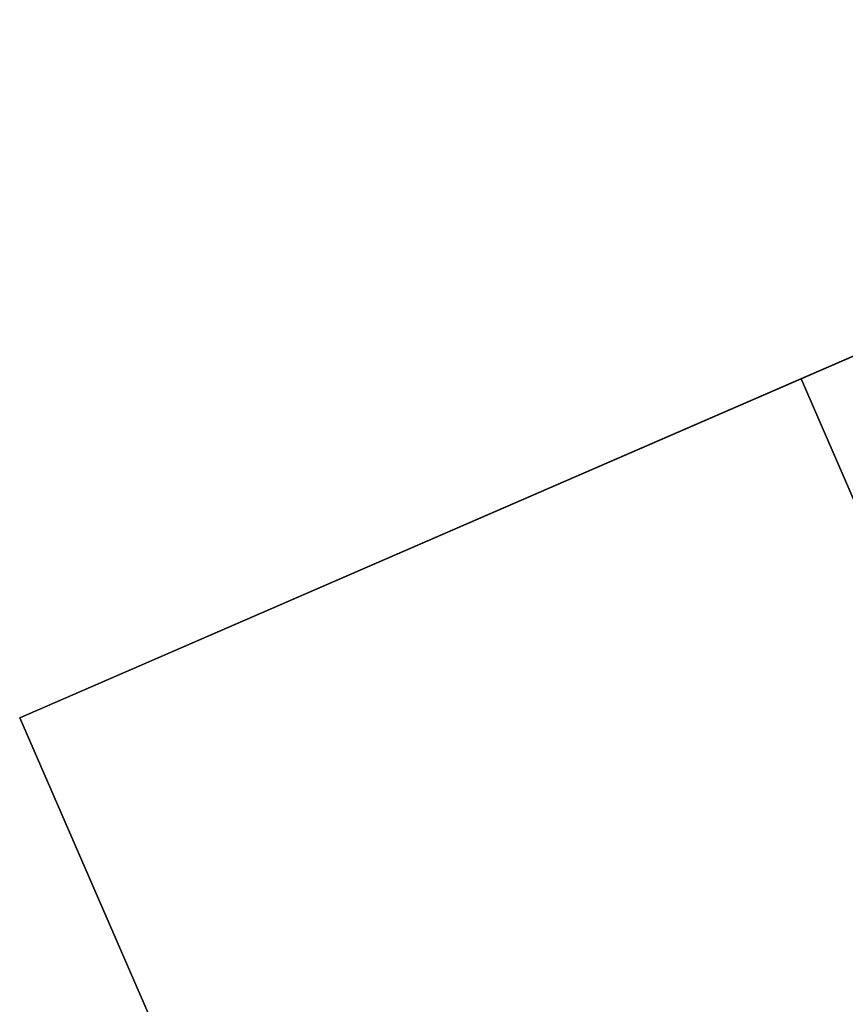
# Model space of a CAD drawing. Header units: millimetres. Extents: x 217.4 to 265.9, y 243.1 to 291.5.
# Tile 14 of 256: x 219.058 to 219.337, y 258.418 to 258.751. Entities that reach past the tile are written whole.
import ezdxf

# ---------------------------------------------------------------- set-up
doc = ezdxf.new("R2010")
doc.units = ezdxf.units.MM
doc.header["$MEASUREMENT"] = 0
doc.layers.add('TULIPA', color=7, linetype='Continuous', true_color=0x000000)

msp = doc.modelspace()

# ---------------------------------------------------------------- meshes
at = {"layer": 'TULIPA', "color": 43}
mesh = msp.add_polyface(dxfattribs=at)
corners = [(219.58661, 258.74408, 10.26031), (219.32253, 258.62936, 2.01533), (219.05844, 258.51465, -6.22964), (220.50325, 259.14224, 10.22541), (220.23917, 259.02753, 1.98043), (219.97508, 258.91281, -6.26454), (220.35921, 259.07965, 5.72815), (219.9006, 258.88046, 5.72815), (219.8942, 258.87769, 5.52827), (220.35281, 259.07687, 5.52827)]
mesh.append_faces([[corners[k] for k in face] for face in [(5, 2, 1, 4), (1, 0, 7, 7), (3, 7, 0, 0), (4, 1, 8, 8), (7, 8, 1, 1), (7, 3, 6, 6), (8, 9, 4, 4)]], dxfattribs={"color": 43})
mesh = msp.add_polyface(dxfattribs=at)
corners = [(219.05844, 258.51465, -6.22964), (219.8154, 256.77194, -6.22964), (219.97508, 258.91281, -6.26454), (220.73206, 257.1701, -6.26454)]
mesh.append_faces([[corners[k] for k in face] for face in [(3, 1, 0, 2)]], dxfattribs={"color": 43})
mesh = msp.add_polyface(dxfattribs=at)
corners = [(219.58661, 258.74408, 10.26031), (220.34357, 257.00137, 10.26031), (219.32253, 258.62936, 2.01533), (220.07948, 256.88666, 2.01533), (219.05844, 258.51465, -6.22964), (219.8154, 256.77194, -6.22964)]
mesh.append_faces([[corners[k] for k in face] for face in [(3, 1, 0, 2), (5, 3, 2, 4)]], dxfattribs={"color": 43})

doc.saveas('drawing.dxf')
